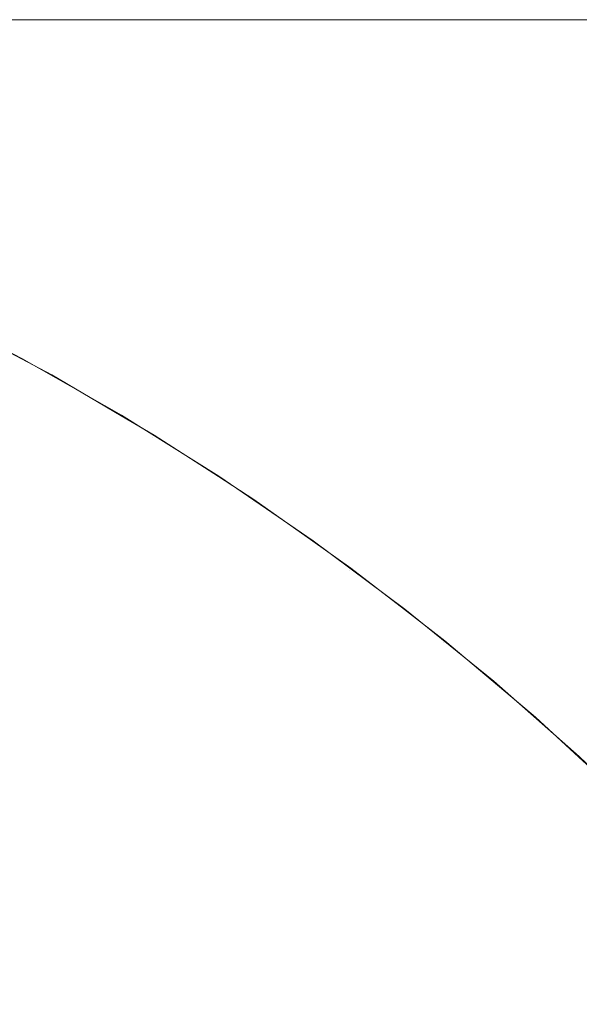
# Model space of a CAD drawing. Header units: centimetres. Extents: x -26 to 27.3, y -25.3 to -23.5.
# Tile 93 of 200: x -8.143 to -8.123, y -23.4951 to -23.4599. Entities that reach past the tile are written whole.
import ezdxf

# ---------------------------------------------------------------- set-up
doc = ezdxf.new("R2010")
doc.units = ezdxf.units.CM
doc.header["$LTSCALE"] = 2.54
doc.layers.add('Lucido design-1', color=7, linetype='Continuous')

# ---------------------------------------------------------------- blocks, each defined once
blk = doc.blocks.new('Gruppo-4-1')
at = {"color": 7, "linetype": 'Continuous', "lineweight": 9}
for points, invisible_edges in [([(27.209353, -23.459935, -349.379592), (27.209353, -23.459888, -349.382667), (-25.890647, -23.459888, -349.382667), (-25.890647, -23.459935, -349.379592)], 8), ([(-25.890647, -23.459888, -349.382667), (-8.095508, -23.459888, -349.612361), (-8.102642, -23.459888, -349.616965)], 9), ([(-25.890647, -23.459888, -349.382667), (-8.049212, -23.459888, -349.591433), (-8.057275, -23.459888, -349.594091)], 9), ([(-25.890647, -23.459888, -349.382667), (-8.024447, -23.459888, -349.585543), (-8.032783, -23.459888, -349.587156)], 9), ([(-25.890647, -23.459888, -349.382667), (9.309353, -23.459888, -349.582667), (-7.990647, -23.459888, -349.582667)], 9), ([(-25.890647, -23.459888, -349.382667), (-8.109574, -23.459888, -349.621867), (-8.116291, -23.459888, -349.62706)], 9), ([(-25.890647, -23.459888, -349.382667), (-8.088186, -23.459888, -349.608064), (-8.095508, -23.459888, -349.612361)], 9), ([(-8.102642, -23.459888, -349.616965), (-8.109574, -23.459888, -349.621867), (-25.890647, -23.459888, -349.382667)], 10), ([(-25.890647, -23.459888, -349.382667), (-8.073027, -23.459888, -349.600421), (-8.080688, -23.459888, -349.604081)], 9), ([(-8.057275, -23.459888, -349.594091), (-8.065218, -23.459888, -349.597089), (-25.890647, -23.459888, -349.382667)], 10), ([(-8.065218, -23.459888, -349.597089), (-8.073027, -23.459888, -349.600421), (-25.890647, -23.459888, -349.382667)], 10), ([(-8.032783, -23.459888, -349.587156), (-8.041043, -23.459888, -349.58912), (-25.890647, -23.459888, -349.382667)], 10), ([(-8.041043, -23.459888, -349.58912), (-8.049212, -23.459888, -349.591433), (-25.890647, -23.459888, -349.382667)], 10), ([(-25.890647, -23.459888, -349.382667), (-8.007608, -23.459888, -349.583387), (-8.016051, -23.459888, -349.584287)], 9), ([(9.309353, -23.459888, -349.582667), (-25.890647, -23.459888, -349.382667), (27.209353, -23.459888, -349.382667)], 9), ([(-7.990647, -23.459888, -349.582667), (-7.999135, -23.459888, -349.582847), (-25.890647, -23.459888, -349.382667)], 10), ([(-25.890647, -23.459888, -349.982667), (-8.135038, -23.459888, -349.644279), (-8.140781, -23.459888, -349.650532)], 9), ([(-25.890647, -23.459888, -349.982667), (-25.890647, -23.459888, -349.382667), (-8.122782, -23.459888, -349.632532), (-8.129035, -23.459888, -349.638275)], 10), ([(-8.129035, -23.459888, -349.638275), (-8.135038, -23.459888, -349.644279), (-25.890647, -23.459888, -349.982667)], 10), ([(-8.116291, -23.459888, -349.62706), (-8.122782, -23.459888, -349.632532), (-25.890647, -23.459888, -349.382667)], 10), ([(-8.080688, -23.459888, -349.604081), (-8.088186, -23.459888, -349.608064), (-25.890647, -23.459888, -349.382667)], 10), ([(-8.016051, -23.459888, -349.584287), (-8.024447, -23.459888, -349.585543), (-25.890647, -23.459888, -349.382667)], 10), ([(-8.140781, -23.459888, -349.650532), (-8.146254, -23.459888, -349.657023), (-25.890647, -23.459888, -349.982667)], 10), ([(-7.999135, -23.459888, -349.582847), (-8.007608, -23.459888, -349.583387), (-25.890647, -23.459888, -349.382667)], 10), ([(-25.890647, -23.459935, -349.379592), (-25.890647, -23.460002, -349.378306), (27.209353, -23.460002, -349.378306), (27.209353, -23.459935, -349.379592)], 10), ([(27.209353, -23.460149, -349.375446), (27.209353, -23.460002, -349.378306), (-25.890647, -23.460002, -349.378306), (-25.890647, -23.460149, -349.375446)], 10), ([(-25.890647, -23.460149, -349.375446), (-25.890647, -23.460288, -349.373953), (27.209353, -23.460288, -349.373953), (27.209353, -23.460149, -349.375446)], 10), ([(-8.151446, -23.459888, -349.66374), (-8.146254, -23.459888, -349.657023), (-8.142862, -23.459983, -349.659762), (-8.147941, -23.459983, -349.666333)], 14), ([(-8.147941, -23.459983, -349.666333), (-8.142862, -23.459983, -349.659762), (-8.139647, -23.460249, -349.662358), (-8.144619, -23.460249, -349.66879)], 15), ([(-8.146254, -23.459888, -349.657023), (-8.140781, -23.459888, -349.650532), (-8.137509, -23.459983, -349.653412), (-8.142862, -23.459983, -349.659762)], 14), ([(-8.142862, -23.459983, -349.659762), (-8.137509, -23.459983, -349.653412), (-8.134406, -23.460249, -349.656142), (-8.139647, -23.460249, -349.662358)], 15), ([(-8.140781, -23.459888, -349.650532), (-8.135038, -23.459888, -349.644279), (-8.131891, -23.459983, -349.647296), (-8.137509, -23.459983, -349.653412)], 14), ([(-8.137509, -23.459983, -349.653412), (-8.131891, -23.459983, -349.647296), (-8.128907, -23.460249, -349.650155), (-8.134406, -23.460249, -349.656142)], 15), ([(-8.135038, -23.459888, -349.644279), (-8.129035, -23.459888, -349.638275), (-8.126018, -23.459983, -349.641423), (-8.131891, -23.459983, -349.647296)], 14), ([(-8.131891, -23.459983, -349.647296), (-8.126018, -23.459983, -349.641423), (-8.123159, -23.460249, -349.644407), (-8.128907, -23.460249, -349.650155)], 15), ([(-8.129035, -23.459888, -349.638275), (-8.122782, -23.459888, -349.632532), (-8.119901, -23.459983, -349.635805), (-8.126018, -23.459983, -349.641423)], 14), ([(-8.126018, -23.459983, -349.641423), (-8.119901, -23.459983, -349.635805), (-8.117171, -23.460249, -349.638907), (-8.123159, -23.460249, -349.644407)], 15), ([(27.209353, -23.460535, -349.37131), (27.209353, -23.460288, -349.373953), (-25.890647, -23.460288, -349.373953), (-25.890647, -23.460535, -349.37131)], 10), ([(-25.890647, -23.460535, -349.37131), (-25.890647, -23.460764, -349.369617), (27.209353, -23.460764, -349.369617), (27.209353, -23.460535, -349.37131)], 10), ([(-8.149313, -23.460249, -349.675427), (-8.144619, -23.460249, -349.66879), (-8.141311, -23.460686, -349.671236), (-8.145904, -23.460686, -349.677731)], 15), ([(-8.144619, -23.460249, -349.66879), (-8.139647, -23.460249, -349.662358), (-8.136446, -23.460686, -349.664942), (-8.141311, -23.460686, -349.671236)], 15), ([(-8.139647, -23.460249, -349.662358), (-8.134406, -23.460249, -349.656142), (-8.131318, -23.460686, -349.658861), (-8.136446, -23.460686, -349.664942)], 15), ([(-8.134406, -23.460249, -349.656142), (-8.128907, -23.460249, -349.650155), (-8.125937, -23.460686, -349.653002), (-8.131318, -23.460686, -349.658861)], 15), ([(-8.128907, -23.460249, -349.650155), (-8.123159, -23.460249, -349.644407), (-8.120312, -23.460686, -349.647377), (-8.125937, -23.460686, -349.653002)], 15), ([(-8.123159, -23.460249, -349.644407), (-8.117171, -23.460249, -349.638907), (-8.114453, -23.460686, -349.641996), (-8.120312, -23.460686, -349.647377)], 15), ([(27.209353, -23.461093, -349.367189), (27.209353, -23.460764, -349.369617), (-25.890647, -23.460764, -349.369617), (-25.890647, -23.461093, -349.367189)], 10), ([(-8.150218, -23.460686, -349.684415), (-8.145904, -23.460686, -349.677731), (-8.142516, -23.461292, -349.680021), (-8.146736, -23.461292, -349.686559)], 15), ([(-8.145904, -23.460686, -349.677731), (-8.141311, -23.460686, -349.671236), (-8.138023, -23.461292, -349.673668), (-8.142516, -23.461292, -349.680021)], 15), ([(-8.141311, -23.460686, -349.671236), (-8.136446, -23.460686, -349.664942), (-8.133264, -23.461292, -349.667511), (-8.138023, -23.461292, -349.673668)], 15), ([(-8.136446, -23.460686, -349.664942), (-8.131318, -23.460686, -349.658861), (-8.128248, -23.461292, -349.661562), (-8.133264, -23.461292, -349.667511)], 15), ([(-8.131318, -23.460686, -349.658861), (-8.125937, -23.460686, -349.653002), (-8.122984, -23.461292, -349.655831), (-8.128248, -23.461292, -349.661562)], 15), ([(-8.125937, -23.460686, -349.653002), (-8.120312, -23.460686, -349.647377), (-8.117482, -23.461292, -349.650329), (-8.122984, -23.461292, -349.655831)], 15), ([(-25.890647, -23.461093, -349.367189), (-25.890647, -23.461428, -349.365306), (27.209353, -23.461428, -349.365306), (27.209353, -23.461093, -349.367189)], 10), ([(27.209353, -23.461823, -349.363092), (27.209353, -23.461428, -349.365306), (-25.890647, -23.461428, -349.365306), (-25.890647, -23.461823, -349.363092)], 10), ([(-8.146736, -23.461292, -349.686559), (-8.142516, -23.461292, -349.680021), (-8.139155, -23.462065, -349.682293), (-8.143281, -23.462065, -349.688686)], 15), ([(-8.142516, -23.461292, -349.680021), (-8.138023, -23.461292, -349.673668), (-8.134761, -23.462065, -349.676081), (-8.139155, -23.462065, -349.682293)], 15), ([(-8.138023, -23.461292, -349.673668), (-8.133264, -23.461292, -349.667511), (-8.130107, -23.462065, -349.67006), (-8.134761, -23.462065, -349.676081)], 15), ([(-8.133264, -23.461292, -349.667511), (-8.128248, -23.461292, -349.661562), (-8.125203, -23.462065, -349.664243), (-8.130107, -23.462065, -349.67006)], 15), ([(-8.128248, -23.461292, -349.661562), (-8.122984, -23.461292, -349.655831), (-8.120055, -23.462065, -349.658639), (-8.125203, -23.462065, -349.664243)], 15), ([(-25.890647, -23.461823, -349.363092), (-25.890647, -23.46228, -349.361027), (27.209353, -23.46228, -349.361027), (27.209353, -23.461823, -349.363092)], 10), ([(27.209353, -23.462723, -349.359025), (27.209353, -23.46228, -349.361027), (-25.890647, -23.46228, -349.361027), (-25.890647, -23.462723, -349.359025)], 10), ([(-8.147132, -23.462065, -349.695249), (-8.143281, -23.462065, -349.688686), (-8.139859, -23.463005, -349.690793), (-8.143624, -23.463005, -349.697209)], 15), ([(-8.143281, -23.462065, -349.688686), (-8.139155, -23.462065, -349.682293), (-8.135825, -23.463005, -349.684543), (-8.139859, -23.463005, -349.690793)], 15), ([(-8.139155, -23.462065, -349.682293), (-8.134761, -23.462065, -349.676081), (-8.13153, -23.463005, -349.67847), (-8.135825, -23.463005, -349.684543)], 15), ([(-8.134761, -23.462065, -349.676081), (-8.130107, -23.462065, -349.67006), (-8.126981, -23.463005, -349.672585), (-8.13153, -23.463005, -349.67847)], 15), ([(-8.130107, -23.462065, -349.67006), (-8.125203, -23.462065, -349.664243), (-8.122186, -23.463005, -349.666898), (-8.126981, -23.463005, -349.672585)], 15), ([(-8.125203, -23.462065, -349.664243), (-8.120055, -23.462065, -349.658639), (-8.117154, -23.463005, -349.661419), (-8.122186, -23.463005, -349.666898)], 15), ([(-25.890647, -23.462723, -349.359025), (-25.890647, -23.463316, -349.35679), (27.209353, -23.463316, -349.35679), (27.209353, -23.462723, -349.359025)], 10), ([(-8.147113, -23.463005, -349.703778), (-8.143624, -23.463005, -349.697209), (-8.140155, -23.464108, -349.699146), (-8.143565, -23.464108, -349.705567)], 15), ([(-8.143624, -23.463005, -349.697209), (-8.139859, -23.463005, -349.690793), (-8.136476, -23.464108, -349.692876), (-8.140155, -23.464108, -349.699146)], 15), ([(-8.139859, -23.463005, -349.690793), (-8.135825, -23.463005, -349.684543), (-8.132534, -23.464108, -349.686768), (-8.136476, -23.464108, -349.692876)], 15), ([(-8.135825, -23.463005, -349.684543), (-8.13153, -23.463005, -349.67847), (-8.128336, -23.464108, -349.680832), (-8.132534, -23.464108, -349.686768)], 15), ([(-8.13153, -23.463005, -349.67847), (-8.126981, -23.463005, -349.672585), (-8.12389, -23.464108, -349.675081), (-8.128336, -23.464108, -349.680832)], 15), ([(-8.126981, -23.463005, -349.672585), (-8.122186, -23.463005, -349.666898), (-8.119204, -23.464108, -349.669523), (-8.12389, -23.464108, -349.675081)], 15), ([(27.209353, -23.463793, -349.354995), (27.209353, -23.463316, -349.35679), (-25.890647, -23.463316, -349.35679), (-25.890647, -23.463793, -349.354995)], 10), ([(-25.890647, -23.463793, -349.354995), (-25.890647, -23.464536, -349.352602), (27.209353, -23.464536, -349.352602), (27.209353, -23.463793, -349.354995)], 10), ([(-8.1467, -23.464108, -349.712126), (-8.143565, -23.464108, -349.705567), (-8.140065, -23.465374, -349.707332), (-8.143127, -23.465374, -349.713741)], 15), ([(-8.143565, -23.464108, -349.705567), (-8.140155, -23.464108, -349.699146), (-8.136733, -23.465374, -349.701058), (-8.140065, -23.465374, -349.707332)], 15), ([(-8.140155, -23.464108, -349.699146), (-8.136476, -23.464108, -349.692876), (-8.133137, -23.465374, -349.694932), (-8.136733, -23.465374, -349.701058)], 15), ([(-8.136476, -23.464108, -349.692876), (-8.132534, -23.464108, -349.686768), (-8.129286, -23.465374, -349.688963), (-8.133137, -23.465374, -349.694932)], 15), ([(-8.132534, -23.464108, -349.686768), (-8.128336, -23.464108, -349.680832), (-8.125184, -23.465374, -349.683164), (-8.129286, -23.465374, -349.688963)], 15), ([(-8.128336, -23.464108, -349.680832), (-8.12389, -23.464108, -349.675081), (-8.120839, -23.465374, -349.677544), (-8.125184, -23.465374, -349.683164)], 15), ([(-8.12389, -23.464108, -349.675081), (-8.119204, -23.464108, -349.669523), (-8.116261, -23.465374, -349.672113), (-8.120839, -23.465374, -349.677544)], 15), ([(27.209353, -23.465031, -349.35101), (27.209353, -23.464536, -349.352602), (-25.890647, -23.464536, -349.352602), (-25.890647, -23.465031, -349.35101)], 10), ([(-25.890647, -23.465031, -349.35101), (-25.890647, -23.465938, -349.348471), (27.209353, -23.465938, -349.348471), (27.209353, -23.465031, -349.35101)], 10), ([(-8.148423, -23.465374, -349.726921), (-8.145915, -23.465374, -349.720275), (-8.142332, -23.466798, -349.721715), (-8.144782, -23.466798, -349.728207)], 15), ([(-8.145915, -23.465374, -349.720275), (-8.143127, -23.465374, -349.713741), (-8.139608, -23.466798, -349.715332), (-8.142332, -23.466798, -349.721715)], 15), ([(-8.143127, -23.465374, -349.713741), (-8.140065, -23.465374, -349.707332), (-8.136616, -23.466798, -349.709071), (-8.139608, -23.466798, -349.715332)], 15), ([(-8.140065, -23.465374, -349.707332), (-8.136733, -23.465374, -349.701058), (-8.133361, -23.466798, -349.702942), (-8.136616, -23.466798, -349.709071)], 15), ([(-8.136733, -23.465374, -349.701058), (-8.133137, -23.465374, -349.694932), (-8.129849, -23.466798, -349.696957), (-8.133361, -23.466798, -349.702942)], 15), ([(-8.133137, -23.465374, -349.694932), (-8.129286, -23.465374, -349.688963), (-8.126086, -23.466798, -349.691126), (-8.129849, -23.466798, -349.696957)], 15), ([(-8.129286, -23.465374, -349.688963), (-8.125184, -23.465374, -349.683164), (-8.122079, -23.466798, -349.68546), (-8.126086, -23.466798, -349.691126)], 15), ([(-8.125184, -23.465374, -349.683164), (-8.120839, -23.465374, -349.677544), (-8.117835, -23.466798, -349.67997), (-8.122079, -23.466798, -349.68546)], 15), ([(27.209353, -23.466436, -349.347077), (27.209353, -23.465938, -349.348471), (-25.890647, -23.465938, -349.348471), (-25.890647, -23.466436, -349.347077)], 10), ([(-25.890647, -23.466436, -349.347077), (-25.890647, -23.467517, -349.344405), (27.209353, -23.467517, -349.344405), (27.209353, -23.466436, -349.347077)], 10), ([(-8.146954, -23.466798, -349.734798), (-8.144782, -23.466798, -349.728207), (-8.141202, -23.468378, -349.729472), (-8.143324, -23.468378, -349.73591)], 15), ([(-8.144782, -23.466798, -349.728207), (-8.142332, -23.466798, -349.721715), (-8.138809, -23.468378, -349.72313), (-8.141202, -23.468378, -349.729472)], 15), ([(-8.142332, -23.466798, -349.721715), (-8.139608, -23.466798, -349.715332), (-8.136149, -23.468378, -349.716896), (-8.138809, -23.468378, -349.72313)], 15), ([(-8.139608, -23.466798, -349.715332), (-8.136616, -23.466798, -349.709071), (-8.133226, -23.468378, -349.71078), (-8.136149, -23.468378, -349.716896)], 15), ([(-8.136616, -23.466798, -349.709071), (-8.133361, -23.466798, -349.702942), (-8.130047, -23.468378, -349.704793), (-8.133226, -23.468378, -349.71078)], 15), ([(-8.133361, -23.466798, -349.702942), (-8.129849, -23.466798, -349.696957), (-8.126616, -23.468378, -349.698947), (-8.130047, -23.468378, -349.704793)], 15), ([(-8.129849, -23.466798, -349.696957), (-8.126086, -23.466798, -349.691126), (-8.12294, -23.468378, -349.693252), (-8.126616, -23.468378, -349.698947)], 15), ([(-8.126086, -23.466798, -349.691126), (-8.122079, -23.466798, -349.68546), (-8.119026, -23.468378, -349.687718), (-8.12294, -23.468378, -349.693252)], 15), ([(27.209353, -23.468005, -349.343202), (27.209353, -23.467517, -349.344405), (-25.890647, -23.467517, -349.344405), (-25.890647, -23.468005, -349.343202)], 10), ([(-25.890647, -23.468005, -349.343202), (-25.890647, -23.469273, -349.340412), (27.209353, -23.469273, -349.340412), (27.209353, -23.468005, -349.343202)], 10), ([(-8.146739, -23.468378, -349.749026), (-8.145171, -23.468378, -349.742432), (-8.141566, -23.470112, -349.74337), (-8.143098, -23.470112, -349.749811)], 15), ([(-8.145171, -23.468378, -349.742432), (-8.143324, -23.468378, -349.73591), (-8.139762, -23.470112, -349.737001), (-8.141566, -23.470112, -349.74337)], 15), ([(-8.143324, -23.468378, -349.73591), (-8.141202, -23.468378, -349.729472), (-8.13769, -23.470112, -349.730713), (-8.139762, -23.470112, -349.737001)], 15), ([(-8.141202, -23.468378, -349.729472), (-8.138809, -23.468378, -349.72313), (-8.135352, -23.470112, -349.724519), (-8.13769, -23.470112, -349.730713)], 15), ([(-8.138809, -23.468378, -349.72313), (-8.136149, -23.468378, -349.716896), (-8.132754, -23.470112, -349.71843), (-8.135352, -23.470112, -349.724519)], 15), ([(-8.136149, -23.468378, -349.716896), (-8.133226, -23.468378, -349.71078), (-8.1299, -23.470112, -349.712457), (-8.132754, -23.470112, -349.71843)], 15), ([(-8.133226, -23.468378, -349.71078), (-8.130047, -23.468378, -349.704793), (-8.126794, -23.470112, -349.70661), (-8.1299, -23.470112, -349.712457)], 15), ([(-8.130047, -23.468378, -349.704793), (-8.126616, -23.468378, -349.698947), (-8.123444, -23.470112, -349.7009), (-8.126794, -23.470112, -349.70661)], 15), ([(-8.126616, -23.468378, -349.698947), (-8.12294, -23.468378, -349.693252), (-8.119854, -23.470112, -349.695338), (-8.123444, -23.470112, -349.7009)], 15), ([(27.209353, -23.469736, -349.339392), (27.209353, -23.469273, -349.340412), (-25.890647, -23.469273, -349.340412), (-25.890647, -23.469736, -349.339392)], 10), ([(-25.890647, -23.469736, -349.339392), (-25.890647, -23.471201, -349.336499), (27.209353, -23.471201, -349.336499), (27.209353, -23.469736, -349.339392)], 10), ([(-8.145627, -23.470595, -349.982667), (-8.146598, -23.470112, -349.782667), (-8.14295, -23.471996, -349.782667)], 9), ([(-8.146598, -23.470112, -349.782667), (-8.146457, -23.470112, -349.776048), (-8.142813, -23.471996, -349.776203), (-8.14295, -23.471996, -349.782667)], 7), ([(-8.146457, -23.470112, -349.776048), (-8.146036, -23.470112, -349.769441), (-8.142402, -23.471996, -349.76975), (-8.142813, -23.471996, -349.776203)], 15), ([(-8.146036, -23.470112, -349.769441), (-8.145335, -23.470112, -349.762858), (-8.141717, -23.471996, -349.763321), (-8.142402, -23.471996, -349.76975)], 15), ([(-8.145335, -23.470112, -349.762858), (-8.144355, -23.470112, -349.756311), (-8.140759, -23.471996, -349.756927), (-8.141717, -23.471996, -349.763321)], 15), ([(-8.144355, -23.470112, -349.756311), (-8.143098, -23.470112, -349.749811), (-8.139532, -23.471996, -349.75058), (-8.140759, -23.471996, -349.756927)], 15), ([(-8.143098, -23.470112, -349.749811), (-8.141566, -23.470112, -349.74337), (-8.138036, -23.471996, -349.74429), (-8.139532, -23.471996, -349.75058)], 15), ([(-8.141566, -23.470112, -349.74337), (-8.139762, -23.470112, -349.737001), (-8.136274, -23.471996, -349.738069), (-8.138036, -23.471996, -349.74429)], 15), ([(-8.139762, -23.470112, -349.737001), (-8.13769, -23.470112, -349.730713), (-8.13425, -23.471996, -349.731928), (-8.136274, -23.471996, -349.738069)], 15), ([(-8.13769, -23.470112, -349.730713), (-8.135352, -23.470112, -349.724519), (-8.131968, -23.471996, -349.725879), (-8.13425, -23.471996, -349.731928)], 15), ([(-8.135352, -23.470112, -349.724519), (-8.132754, -23.470112, -349.71843), (-8.12943, -23.471996, -349.719933), (-8.131968, -23.471996, -349.725879)], 15), ([(-8.132754, -23.470112, -349.71843), (-8.1299, -23.470112, -349.712457), (-8.126642, -23.471996, -349.714099), (-8.12943, -23.471996, -349.719933)], 15), ([(-8.1299, -23.470112, -349.712457), (-8.126794, -23.470112, -349.70661), (-8.12361, -23.471996, -349.708389), (-8.126642, -23.471996, -349.714099)], 15), ([(-8.126794, -23.470112, -349.70661), (-8.123444, -23.470112, -349.7009), (-8.120338, -23.471996, -349.702813), (-8.12361, -23.471996, -349.708389)], 15), ([(-8.123444, -23.470112, -349.7009), (-8.119854, -23.470112, -349.695338), (-8.116832, -23.471996, -349.697381), (-8.120338, -23.471996, -349.702813)], 15), ([(-8.145669, -23.47068, -349.987027), (-8.141924, -23.47267, -349.987027), (-8.142054, -23.472902, -349.991159), (-8.145789, -23.470918, -349.991159)], 15), ([(-8.141924, -23.47267, -349.987027), (-8.145669, -23.47068, -349.987027), (-8.145627, -23.470595, -349.982667), (-8.142959, -23.472012, -349.982667)], 11), ([(-8.14295, -23.471996, -349.782667), (-8.142959, -23.472012, -349.982667), (-8.145627, -23.470595, -349.982667)], 9), ([(-8.145789, -23.470918, -349.991159), (-8.142054, -23.472902, -349.991159), (-8.142267, -23.473283, -349.995273), (-8.145986, -23.471308, -349.995273)], 15), ([(27.209353, -23.471627, -349.335655), (27.209353, -23.471201, -349.336499), (-25.890647, -23.471201, -349.336499), (-25.890647, -23.471627, -349.335655)], 10), ([(-8.145986, -23.471308, -349.995273), (-8.142267, -23.473283, -349.995273), (-8.142562, -23.473812, -349.999363), (-8.146259, -23.471849, -349.999363)], 15), ([(-25.890647, -23.471627, -349.335655), (-25.890647, -23.473297, -349.332673), (27.209353, -23.473297, -349.332673), (27.209353, -23.471627, -349.335655)], 10), ([(-8.146259, -23.471849, -349.999363), (-8.142562, -23.473812, -349.999363), (-8.142939, -23.474487, -350.00342), (-8.146607, -23.472539, -350.00342)], 15), ([(-8.141878, -23.472587, -349.982667), (-8.142959, -23.472012, -349.982667), (-8.14295, -23.471996, -349.782667)], 10), ([(-8.142959, -23.472012, -349.982667), (-8.141878, -23.472587, -349.982667), (-8.141924, -23.47267, -349.987027)], 10), ([(-8.141878, -23.472587, -349.982667), (-8.14295, -23.471996, -349.782667), (-8.139386, -23.474026, -349.782667)], 9), ([(-8.14295, -23.471996, -349.782667), (-8.142813, -23.471996, -349.776203), (-8.139252, -23.474026, -349.776354), (-8.139386, -23.474026, -349.782667)], 7), ([(-8.142813, -23.471996, -349.776203), (-8.142402, -23.471996, -349.76975), (-8.13885, -23.474026, -349.770053), (-8.139252, -23.474026, -349.776354)], 15), ([(-8.142402, -23.471996, -349.76975), (-8.141717, -23.471996, -349.763321), (-8.138181, -23.474026, -349.763774), (-8.13885, -23.474026, -349.770053)], 15), ([(-8.141717, -23.471996, -349.763321), (-8.140759, -23.471996, -349.756927), (-8.137247, -23.474026, -349.75753), (-8.138181, -23.474026, -349.763774)], 15), ([(-8.140759, -23.471996, -349.756927), (-8.139532, -23.471996, -349.75058), (-8.136048, -23.474026, -349.75133), (-8.137247, -23.474026, -349.75753)], 15), ([(-8.139532, -23.471996, -349.75058), (-8.138036, -23.471996, -349.74429), (-8.134587, -23.474026, -349.745188), (-8.136048, -23.474026, -349.75133)], 15), ([(-8.138036, -23.471996, -349.74429), (-8.136274, -23.471996, -349.738069), (-8.132866, -23.474026, -349.739112), (-8.134587, -23.474026, -349.745188)], 15), ([(-8.136274, -23.471996, -349.738069), (-8.13425, -23.471996, -349.731928), (-8.13089, -23.474026, -349.733116), (-8.132866, -23.474026, -349.739112)], 15), ([(-8.13425, -23.471996, -349.731928), (-8.131968, -23.471996, -349.725879), (-8.12866, -23.474026, -349.727208), (-8.13089, -23.474026, -349.733116)], 15), ([(-8.131968, -23.471996, -349.725879), (-8.12943, -23.471996, -349.719933), (-8.126182, -23.474026, -349.721401), (-8.12866, -23.474026, -349.727208)], 15), ([(-8.12943, -23.471996, -349.719933), (-8.126642, -23.471996, -349.714099), (-8.12346, -23.474026, -349.715704), (-8.126182, -23.474026, -349.721401)], 15), ([(-8.126642, -23.471996, -349.714099), (-8.12361, -23.471996, -349.708389), (-8.120498, -23.474026, -349.710127), (-8.12346, -23.474026, -349.715704)], 15), ([(-8.12361, -23.471996, -349.708389), (-8.120338, -23.471996, -349.702813), (-8.117303, -23.474026, -349.704682), (-8.120498, -23.474026, -349.710127)], 15), ([(-8.146607, -23.472539, -350.00342), (-8.142939, -23.474487, -350.00342), (-8.143398, -23.475308, -350.007438), (-8.14703, -23.473378, -350.007438)], 15), ([(-8.141924, -23.47267, -349.987027), (-8.138266, -23.474816, -349.987027), (-8.138406, -23.475043, -349.991159), (-8.142054, -23.472902, -349.991159)], 15), ([(-8.138266, -23.474816, -349.987027), (-8.141924, -23.47267, -349.987027), (-8.141878, -23.472587, -349.982667), (-8.139396, -23.474043, -349.982667)], 11), ([(-8.139386, -23.474026, -349.782667), (-8.139396, -23.474043, -349.982667), (-8.141878, -23.472587, -349.982667)], 9), ([(-8.142054, -23.472902, -349.991159), (-8.138406, -23.475043, -349.991159), (-8.138635, -23.475414, -349.995273), (-8.142267, -23.473283, -349.995273)], 15), ([(27.209353, -23.473675, -349.331997), (27.209353, -23.473297, -349.332673), (-25.890647, -23.473297, -349.332673), (-25.890647, -23.473675, -349.331997)], 10), ([(-8.142267, -23.473283, -349.995273), (-8.138635, -23.475414, -349.995273), (-8.138952, -23.47593, -349.999363), (-8.142562, -23.473812, -349.999363)], 15), ([(-25.890647, -23.473675, -349.331997), (-25.890647, -23.475558, -349.328942), (27.209353, -23.475558, -349.328942), (27.209353, -23.473675, -349.331997)], 10), ([(-8.142562, -23.473812, -349.999363), (-8.138952, -23.47593, -349.999363), (-8.139358, -23.476589, -350.00342), (-8.142939, -23.474487, -350.00342)], 15), ([(-8.138216, -23.474735, -349.982667), (-8.139396, -23.474043, -349.982667), (-8.139386, -23.474026, -349.782667)], 10), ([(-8.139396, -23.474043, -349.982667), (-8.138216, -23.474735, -349.982667), (-8.138266, -23.474816, -349.987027)], 10), ([(-8.138216, -23.474735, -349.982667), (-8.139386, -23.474026, -349.782667), (-8.135911, -23.476198, -349.782667)], 9), ([(-8.139386, -23.474026, -349.782667), (-8.139252, -23.474026, -349.776354), (-8.13578, -23.476198, -349.776501), (-8.135911, -23.476198, -349.782667)], 7), ([(-8.139252, -23.474026, -349.776354), (-8.13885, -23.474026, -349.770053), (-8.135388, -23.476198, -349.770347), (-8.13578, -23.476198, -349.776501)], 15), ([(-8.13885, -23.474026, -349.770053), (-8.138181, -23.474026, -349.763774), (-8.134734, -23.476198, -349.764216), (-8.135388, -23.476198, -349.770347)], 15), ([(-8.138181, -23.474026, -349.763774), (-8.137247, -23.474026, -349.75753), (-8.133822, -23.476198, -349.758117), (-8.134734, -23.476198, -349.764216)], 15), ([(-8.137247, -23.474026, -349.75753), (-8.136048, -23.474026, -349.75133), (-8.132651, -23.476198, -349.752063), (-8.133822, -23.476198, -349.758117)], 15), ([(-8.136048, -23.474026, -349.75133), (-8.134587, -23.474026, -349.745188), (-8.131224, -23.476198, -349.746063), (-8.132651, -23.476198, -349.752063)], 15), ([(-8.134587, -23.474026, -349.745188), (-8.132866, -23.474026, -349.739112), (-8.129544, -23.476198, -349.74013), (-8.131224, -23.476198, -349.746063)], 15), ([(-8.132866, -23.474026, -349.739112), (-8.13089, -23.474026, -349.733116), (-8.127613, -23.476198, -349.734273), (-8.129544, -23.476198, -349.74013)], 15), ([(-8.13089, -23.474026, -349.733116), (-8.12866, -23.474026, -349.727208), (-8.125436, -23.476198, -349.728504), (-8.127613, -23.476198, -349.734273)], 15), ([(-8.12866, -23.474026, -349.727208), (-8.126182, -23.474026, -349.721401), (-8.123016, -23.476198, -349.722832), (-8.125436, -23.476198, -349.728504)], 15), ([(-8.126182, -23.474026, -349.721401), (-8.12346, -23.474026, -349.715704), (-8.120357, -23.476198, -349.717268), (-8.123016, -23.476198, -349.722832)], 15), ([(-8.12346, -23.474026, -349.715704), (-8.120498, -23.474026, -349.710127), (-8.117465, -23.476198, -349.711822), (-8.120357, -23.476198, -349.717268)], 15), ([(-8.142939, -23.474487, -350.00342), (-8.139358, -23.476589, -350.00342), (-8.13985, -23.477389, -350.007438), (-8.143398, -23.475308, -350.007438)], 15), ([(-8.138266, -23.474816, -349.987027), (-8.134703, -23.477116, -349.987027), (-8.134852, -23.477336, -349.991159), (-8.138406, -23.475043, -349.991159)], 15), ([(-8.134703, -23.477116, -349.987027), (-8.138266, -23.474816, -349.987027), (-8.138216, -23.474735, -349.982667), (-8.135922, -23.476216, -349.982667)], 11), ([(-8.135911, -23.476198, -349.782667), (-8.135922, -23.476216, -349.982667), (-8.138216, -23.474735, -349.982667)], 9), ([(-8.143398, -23.475308, -350.007438), (-8.13985, -23.477389, -350.007438), (-8.140429, -23.478329, -350.011411), (-8.143936, -23.476271, -350.011411)], 15), ([(-8.138406, -23.475043, -349.991159), (-8.134852, -23.477336, -349.991159), (-8.135096, -23.477698, -349.995273), (-8.138635, -23.475414, -349.995273)], 15), ([(27.209353, -23.475877, -349.328425), (27.209353, -23.475558, -349.328942), (-25.890647, -23.475558, -349.328942), (-25.890647, -23.475877, -349.328425)], 10), ([(-8.138635, -23.475414, -349.995273), (-8.135096, -23.477698, -349.995273), (-8.135436, -23.4782, -349.999363), (-8.138952, -23.47593, -349.999363)], 15), ([(-25.890647, -23.475877, -349.328425), (-25.890647, -23.47798, -349.325314), (27.209353, -23.47798, -349.325314), (27.209353, -23.475877, -349.328425)], 10), ([(-8.138952, -23.47593, -349.999363), (-8.135436, -23.4782, -349.999363), (-8.135869, -23.478841, -350.00342), (-8.139358, -23.476589, -350.00342)], 15), ([(-8.143936, -23.476271, -350.011411), (-8.140429, -23.478329, -350.011411), (-8.141092, -23.479406, -350.015332), (-8.144553, -23.477376, -350.015332)], 15), ([(-8.13465, -23.477037, -349.982667), (-8.135922, -23.476216, -349.982667), (-8.135911, -23.476198, -349.782667)], 10), ([(-8.135922, -23.476216, -349.982667), (-8.13465, -23.477037, -349.982667), (-8.134703, -23.477116, -349.987027)], 10), ([(-8.13465, -23.477037, -349.982667), (-8.135911, -23.476198, -349.782667), (-8.132531, -23.478509, -349.782667)], 9), ([(-8.135911, -23.476198, -349.782667), (-8.13578, -23.476198, -349.776501), (-8.132403, -23.478509, -349.776645), (-8.132531, -23.478509, -349.782667)], 7), ([(-8.13578, -23.476198, -349.776501), (-8.135388, -23.476198, -349.770347), (-8.13202, -23.478509, -349.770634), (-8.132403, -23.478509, -349.776645)], 15), ([(-8.135388, -23.476198, -349.770347), (-8.134734, -23.476198, -349.764216), (-8.131382, -23.478509, -349.764645), (-8.13202, -23.478509, -349.770634)], 15), ([(-8.134734, -23.476198, -349.764216), (-8.133822, -23.476198, -349.758117), (-8.13049, -23.478509, -349.758688), (-8.131382, -23.478509, -349.764645)], 15), ([(-8.133822, -23.476198, -349.758117), (-8.132651, -23.476198, -349.752063), (-8.129347, -23.478509, -349.752775), (-8.13049, -23.478509, -349.758688)], 15), ([(-8.132651, -23.476198, -349.752063), (-8.131224, -23.476198, -349.746063), (-8.127953, -23.478509, -349.746915), (-8.129347, -23.478509, -349.752775)], 15), ([(-8.131224, -23.476198, -349.746063), (-8.129544, -23.476198, -349.74013), (-8.126312, -23.478509, -349.74112), (-8.127953, -23.478509, -349.746915)], 15), ([(-8.129544, -23.476198, -349.74013), (-8.127613, -23.476198, -349.734273), (-8.124426, -23.478509, -349.735399), (-8.126312, -23.478509, -349.74112)], 15), ([(-8.127613, -23.476198, -349.734273), (-8.125436, -23.476198, -349.728504), (-8.1223, -23.478509, -349.729764), (-8.124426, -23.478509, -349.735399)], 15), ([(-8.125436, -23.476198, -349.728504), (-8.123016, -23.476198, -349.722832), (-8.119936, -23.478509, -349.724224), (-8.1223, -23.478509, -349.729764)], 15), ([(-8.123016, -23.476198, -349.722832), (-8.120357, -23.476198, -349.717268), (-8.117339, -23.478509, -349.71879), (-8.119936, -23.478509, -349.724224)], 15), ([(-8.139358, -23.476589, -350.00342), (-8.135869, -23.478841, -350.00342), (-8.136395, -23.479619, -350.007438), (-8.13985, -23.477389, -350.007438)], 15), ([(-8.13124, -23.479565, -349.987027), (-8.134703, -23.477116, -349.987027), (-8.13465, -23.477037, -349.982667), (-8.132543, -23.478527, -349.982667)], 11), ([(-8.132531, -23.478509, -349.782667), (-8.132543, -23.478527, -349.982667), (-8.13465, -23.477037, -349.982667)], 9), ([(-8.144553, -23.477376, -350.015332), (-8.141092, -23.479406, -350.015332), (-8.141839, -23.480619, -350.019194), (-8.145247, -23.478619, -350.019194)], 15), ([(-8.13985, -23.477389, -350.007438), (-8.136395, -23.479619, -350.007438), (-8.137013, -23.480534, -350.011411), (-8.140429, -23.478329, -350.011411)], 15), ([(-8.134852, -23.477336, -349.991159), (-8.131398, -23.479779, -349.991159), (-8.131658, -23.48013, -349.995273), (-8.135096, -23.477698, -349.995273)], 15), ([(-8.134703, -23.477116, -349.987027), (-8.13124, -23.479565, -349.987027), (-8.131398, -23.479779, -349.991159), (-8.134852, -23.477336, -349.991159)], 15), ([(-8.135096, -23.477698, -349.995273), (-8.131658, -23.48013, -349.995273), (-8.132018, -23.480617, -349.999363), (-8.135436, -23.4782, -349.999363)], 15), ([(27.209353, -23.478229, -349.324944), (27.209353, -23.47798, -349.325314), (-25.890647, -23.47798, -349.325314), (-25.890647, -23.478229, -349.324944)], 10), ([(-25.890647, -23.478229, -349.324944), (-25.890647, -23.480557, -349.321794), (27.209353, -23.480557, -349.321794), (27.209353, -23.478229, -349.324944)], 10), ([(-8.140429, -23.478329, -350.011411), (-8.137013, -23.480534, -350.011411), (-8.137721, -23.481582, -350.015332), (-8.141092, -23.479406, -350.015332)], 15), ([(-8.135436, -23.4782, -349.999363), (-8.132018, -23.480617, -349.999363), (-8.132478, -23.481239, -350.00342), (-8.135869, -23.478841, -350.00342)], 15), ([(-8.145247, -23.478619, -350.019194), (-8.141839, -23.480619, -350.019194), (-8.142668, -23.481965, -350.02299), (-8.146018, -23.479999, -350.02299)], 15), ([(-8.135869, -23.478841, -350.00342), (-8.132478, -23.481239, -350.00342), (-8.133037, -23.481994, -350.007438), (-8.136395, -23.479619, -350.007438)], 15), ([(-8.131184, -23.479488, -349.982667), (-8.132543, -23.478527, -349.982667), (-8.132531, -23.478509, -349.782667)], 10), ([(-8.132543, -23.478527, -349.982667), (-8.131184, -23.479488, -349.982667), (-8.13124, -23.479565, -349.987027)], 10), ([(-8.131184, -23.479488, -349.982667), (-8.132531, -23.478509, -349.782667), (-8.129251, -23.480954, -349.782667)], 9), ([(-8.132531, -23.478509, -349.782667), (-8.132403, -23.478509, -349.776645), (-8.129127, -23.480954, -349.776784), (-8.129251, -23.480954, -349.782667)], 7), ([(-8.132403, -23.478509, -349.776645), (-8.13202, -23.478509, -349.770634), (-8.128752, -23.480954, -349.770912), (-8.129127, -23.480954, -349.776784)], 15), ([(-8.13202, -23.478509, -349.770634), (-8.131382, -23.478509, -349.764645), (-8.128129, -23.480954, -349.765061), (-8.128752, -23.480954, -349.770912)], 15), ([(-8.131382, -23.478509, -349.764645), (-8.13049, -23.478509, -349.758688), (-8.127258, -23.480954, -349.759242), (-8.128129, -23.480954, -349.765061)], 15), ([(-8.13049, -23.478509, -349.758688), (-8.129347, -23.478509, -349.752775), (-8.12614, -23.480954, -349.753466), (-8.127258, -23.480954, -349.759242)], 15), ([(-8.129347, -23.478509, -349.752775), (-8.127953, -23.478509, -349.746915), (-8.124779, -23.480954, -349.747741), (-8.12614, -23.480954, -349.753466)], 15), ([(-8.127953, -23.478509, -349.746915), (-8.126312, -23.478509, -349.74112), (-8.123176, -23.480954, -349.74208), (-8.124779, -23.480954, -349.747741)], 15), ([(-8.126312, -23.478509, -349.74112), (-8.124426, -23.478509, -349.735399), (-8.121334, -23.480954, -349.736492), (-8.123176, -23.480954, -349.74208)], 15), ([(-8.124426, -23.478509, -349.735399), (-8.1223, -23.478509, -349.729764), (-8.119257, -23.480954, -349.730987), (-8.121334, -23.480954, -349.736492)], 15), ([(-8.141092, -23.479406, -350.015332), (-8.137721, -23.481582, -350.015332), (-8.138519, -23.482762, -350.019194), (-8.141839, -23.480619, -350.019194)], 15), ([(-8.127885, -23.482158, -349.987027), (-8.13124, -23.479565, -349.987027), (-8.131184, -23.479488, -349.982667), (-8.129265, -23.480971, -349.982667)], 11), ([(-8.129251, -23.480954, -349.782667), (-8.129265, -23.480971, -349.982667), (-8.131184, -23.479488, -349.982667)], 9), ([(-8.136395, -23.479619, -350.007438), (-8.133037, -23.481994, -350.007438), (-8.133693, -23.482881, -350.011411), (-8.137013, -23.480534, -350.011411)], 15), ([(-8.131398, -23.479779, -349.991159), (-8.128052, -23.482365, -349.991159), (-8.128326, -23.482705, -349.995273), (-8.131658, -23.48013, -349.995273)], 15), ([(-8.13124, -23.479565, -349.987027), (-8.127885, -23.482158, -349.987027), (-8.128052, -23.482365, -349.991159), (-8.131398, -23.479779, -349.991159)], 15), ([(-8.146018, -23.479999, -350.02299), (-8.142668, -23.481965, -350.02299), (-8.143577, -23.483441, -350.026716), (-8.146864, -23.481513, -350.026716)], 15), ([(-8.131658, -23.48013, -349.995273), (-8.128326, -23.482705, -349.995273), (-8.128707, -23.483176, -349.999363), (-8.132018, -23.480617, -349.999363)], 15), ([(27.209353, -23.480728, -349.321563), (27.209353, -23.480557, -349.321794), (-25.890647, -23.480557, -349.321794), (-25.890647, -23.480728, -349.321563)], 10), ([(-8.137013, -23.480534, -350.011411), (-8.133693, -23.482881, -350.011411), (-8.134446, -23.483899, -350.015332), (-8.137721, -23.481582, -350.015332)], 15), ([(-25.890647, -23.480728, -349.321563), (-25.890647, -23.483286, -349.31839), (27.209353, -23.483286, -349.31839), (27.209353, -23.480728, -349.321563)], 10), ([(-8.141839, -23.480619, -350.019194), (-8.138519, -23.482762, -350.019194), (-8.139404, -23.484071, -350.02299), (-8.142668, -23.481965, -350.02299)], 15), ([(-8.132018, -23.480617, -349.999363), (-8.128707, -23.483176, -349.999363), (-8.129193, -23.483778, -350.00342), (-8.132478, -23.481239, -350.00342)], 15), ([(-8.127825, -23.482084, -349.982667), (-8.129265, -23.480971, -349.982667), (-8.129251, -23.480954, -349.782667)], 10), ([(-8.127825, -23.482084, -349.982667), (-8.129251, -23.480954, -349.782667), (-8.126077, -23.483529, -349.782667)], 9), ([(-8.129251, -23.480954, -349.782667), (-8.129127, -23.480954, -349.776784), (-8.125955, -23.483529, -349.776919), (-8.126077, -23.483529, -349.782667)], 7), ([(-8.129127, -23.480954, -349.776784), (-8.128752, -23.480954, -349.770912), (-8.125589, -23.483529, -349.771181), (-8.125955, -23.483529, -349.776919)], 15), ([(-8.128752, -23.480954, -349.770912), (-8.128129, -23.480954, -349.765061), (-8.12498, -23.483529, -349.765465), (-8.125589, -23.483529, -349.771181)], 15), ([(-8.128129, -23.480954, -349.765061), (-8.127258, -23.480954, -349.759242), (-8.124129, -23.483529, -349.759779), (-8.12498, -23.483529, -349.765465)], 15), ([(-8.127258, -23.480954, -349.759242), (-8.12614, -23.480954, -349.753466), (-8.123038, -23.483529, -349.754134), (-8.124129, -23.483529, -349.759779)], 15), ([(-8.12614, -23.480954, -349.753466), (-8.124779, -23.480954, -349.747741), (-8.121707, -23.483529, -349.748541), (-8.123038, -23.483529, -349.754134)], 15), ([(-8.124779, -23.480954, -349.747741), (-8.123176, -23.480954, -349.74208), (-8.120141, -23.483529, -349.74301), (-8.121707, -23.483529, -349.748541)], 15), ([(-8.123176, -23.480954, -349.74208), (-8.121334, -23.480954, -349.736492), (-8.118341, -23.483529, -349.737549), (-8.120141, -23.483529, -349.74301)], 15), ([(-8.132478, -23.481239, -350.00342), (-8.129193, -23.483778, -350.00342), (-8.129783, -23.484509, -350.007438), (-8.133037, -23.481994, -350.007438)], 15), ([(-8.129265, -23.480971, -349.982667), (-8.127825, -23.482084, -349.982667), (-8.127885, -23.482158, -349.987027)], 10), ([(-8.137721, -23.481582, -350.015332), (-8.134446, -23.483899, -350.015332), (-8.135293, -23.485044, -350.019194), (-8.138519, -23.482762, -350.019194)], 15), ([(-8.142668, -23.481965, -350.02299), (-8.139404, -23.484071, -350.02299), (-8.140375, -23.485508, -350.026716), (-8.143577, -23.483441, -350.026716)], 15), ([(-8.133037, -23.481994, -350.007438), (-8.129783, -23.484509, -350.007438), (-8.130476, -23.485368, -350.011411), (-8.133693, -23.482881, -350.011411)], 15), ([(-8.128052, -23.482365, -349.991159), (-8.124818, -23.485092, -349.991159), (-8.125107, -23.48542, -349.995273), (-8.128326, -23.482705, -349.995273)], 15), ([(-8.127885, -23.482158, -349.987027), (-8.124642, -23.484892, -349.987027), (-8.124818, -23.485092, -349.991159), (-8.128052, -23.482365, -349.991159)], 15), ([(-8.124642, -23.484892, -349.987027), (-8.127885, -23.482158, -349.987027), (-8.127825, -23.482084, -349.982667), (-8.126092, -23.483546, -349.982667)], 11), ([(-8.126077, -23.483529, -349.782667), (-8.126092, -23.483546, -349.982667), (-8.127825, -23.482084, -349.982667)], 9), ([(-8.128326, -23.482705, -349.995273), (-8.125107, -23.48542, -349.995273), (-8.125507, -23.485874, -349.999363), (-8.128707, -23.483176, -349.999363)], 15), ([(-8.138519, -23.482762, -350.019194), (-8.135293, -23.485044, -350.019194), (-8.136232, -23.486315, -350.02299), (-8.139404, -23.484071, -350.02299)], 15), ([(-8.133693, -23.482881, -350.011411), (-8.130476, -23.485368, -350.011411), (-8.131271, -23.486352, -350.015332), (-8.134446, -23.483899, -350.015332)], 15), ([(27.209353, -23.483369, -349.318286), (27.209353, -23.483286, -349.31839), (-25.890647, -23.483286, -349.31839), (-25.890647, -23.483369, -349.318286)], 10), ([(27.209353, -23.486149, -349.31512), (27.209353, -23.483369, -349.318286), (-25.890647, -23.483369, -349.318286), (-25.890647, -23.486149, -349.31512)], 10), ([(-8.128707, -23.483176, -349.999363), (-8.125507, -23.485874, -349.999363), (-8.126018, -23.486455, -350.00342), (-8.129193, -23.483778, -350.00342)], 15), ([(-8.143577, -23.483441, -350.026716), (-8.140375, -23.485508, -350.026716), (-8.14143, -23.487069, -350.030363), (-8.144565, -23.485045, -350.030363)], 15), ([(-8.12458, -23.484821, -349.982667), (-8.126092, -23.483546, -349.982667), (-8.126077, -23.483529, -349.782667)], 10), ([(-8.126092, -23.483546, -349.982667), (-8.12458, -23.484821, -349.982667), (-8.124642, -23.484892, -349.987027)], 10), ([(-8.12458, -23.484821, -349.982667), (-8.126077, -23.483529, -349.782667), (-8.123014, -23.486228, -349.782667)], 9), ([(-8.126077, -23.483529, -349.782667), (-8.125955, -23.483529, -349.776919), (-8.122895, -23.486228, -349.777049), (-8.123014, -23.486228, -349.782667)], 7), ([(-8.125955, -23.483529, -349.776919), (-8.125589, -23.483529, -349.771181), (-8.122537, -23.486228, -349.771441), (-8.122895, -23.486228, -349.777049)], 15), ([(-8.125589, -23.483529, -349.771181), (-8.12498, -23.483529, -349.765465), (-8.121942, -23.486228, -349.765854), (-8.122537, -23.486228, -349.771441)], 15), ([(-8.12498, -23.483529, -349.765465), (-8.124129, -23.483529, -349.759779), (-8.12111, -23.486228, -349.760297), (-8.121942, -23.486228, -349.765854)], 15), ([(-8.124129, -23.483529, -349.759779), (-8.123038, -23.483529, -349.754134), (-8.120043, -23.486228, -349.75478), (-8.12111, -23.486228, -349.760297)], 15), ([(-8.123038, -23.483529, -349.754134), (-8.121707, -23.483529, -349.748541), (-8.118743, -23.486228, -349.749313), (-8.120043, -23.486228, -349.75478)], 15), ([(-8.139404, -23.484071, -350.02299), (-8.136232, -23.486315, -350.02299), (-8.137263, -23.487709, -350.026716), (-8.140375, -23.485508, -350.026716)], 15), ([(-8.134446, -23.483899, -350.015332), (-8.131271, -23.486352, -350.015332), (-8.132166, -23.487461, -350.019194), (-8.135293, -23.485044, -350.019194)], 15), ([(-8.129193, -23.483778, -350.00342), (-8.126018, -23.486455, -350.00342), (-8.126639, -23.48716, -350.007438), (-8.129783, -23.484509, -350.007438)], 15), ([(-8.129783, -23.484509, -350.007438), (-8.126639, -23.48716, -350.007438), (-8.127368, -23.487989, -350.011411), (-8.130476, -23.485368, -350.011411)], 15), ([(-8.124642, -23.484892, -349.987027), (-8.12458, -23.484821, -349.982667), (-8.123029, -23.486245, -349.982667)], 9), ([(-8.123014, -23.486228, -349.782667), (-8.123029, -23.486245, -349.982667), (-8.12458, -23.484821, -349.982667)], 9), ([(-8.144565, -23.485045, -350.030363), (-8.14143, -23.487069, -350.030363), (-8.142566, -23.48875, -350.033928), (-8.145629, -23.486774, -350.033928)], 15), ([(-8.135293, -23.485044, -350.019194), (-8.132166, -23.487461, -350.019194), (-8.133159, -23.48869, -350.02299), (-8.136232, -23.486315, -350.02299)], 15), ([(-8.124818, -23.485092, -349.991159), (-8.121703, -23.487953, -349.991159), (-8.122005, -23.488268, -349.995273), (-8.125107, -23.48542, -349.995273)], 15), ([(-8.124642, -23.484892, -349.987027), (-8.121519, -23.487761, -349.987027), (-8.121703, -23.487953, -349.991159), (-8.124818, -23.485092, -349.991159)], 15), ([(-8.123029, -23.486245, -349.982667), (-8.121453, -23.487692, -349.982667), (-8.121519, -23.487761, -349.987027), (-8.124642, -23.484892, -349.987027)], 14), ([(-8.140375, -23.485508, -350.026716), (-8.137263, -23.487709, -350.026716), (-8.138383, -23.489223, -350.030363), (-8.14143, -23.487069, -350.030363)], 15), ([(-8.130476, -23.485368, -350.011411), (-8.127368, -23.487989, -350.011411), (-8.128204, -23.488939, -350.015332), (-8.131271, -23.486352, -350.015332)], 15), ([(-8.125107, -23.48542, -349.995273), (-8.122005, -23.488268, -349.995273), (-8.122424, -23.488706, -349.999363), (-8.125507, -23.485874, -349.999363)], 15), ([(-8.125507, -23.485874, -349.999363), (-8.122424, -23.488706, -349.999363), (-8.12296, -23.489264, -350.00342), (-8.126018, -23.486455, -350.00342)], 15), ([(-25.890647, -23.486149, -349.31512), (-25.890647, -23.486161, -349.315108), (27.209353, -23.486161, -349.315108), (27.209353, -23.486149, -349.31512)], 10), ([(27.209353, -23.489063, -349.31207), (27.209353, -23.486161, -349.315108), (-25.890647, -23.486161, -349.315108), (-25.890647, -23.489063, -349.31207)], 10), ([(-8.121453, -23.487692, -349.982667), (-8.123029, -23.486245, -349.982667), (-8.123014, -23.486228, -349.782667)], 10), ([(-8.123014, -23.486228, -349.782667), (-8.120066, -23.489048, -349.782667), (-8.121453, -23.487692, -349.982667)], 10), ([(-8.136232, -23.486315, -350.02299), (-8.133159, -23.48869, -350.02299), (-8.134248, -23.490039, -350.026716), (-8.137263, -23.487709, -350.026716)], 15), ([(-8.131271, -23.486352, -350.015332), (-8.128204, -23.488939, -350.015332), (-8.129145, -23.490008, -350.019194), (-8.132166, -23.487461, -350.019194)], 15), ([(-8.126018, -23.486455, -350.00342), (-8.12296, -23.489264, -350.00342), (-8.12361, -23.489943, -350.007438), (-8.126639, -23.48716, -350.007438)], 15), ([(-8.145629, -23.486774, -350.033928), (-8.142566, -23.48875, -350.033928), (-8.143783, -23.49055, -350.037403), (-8.146768, -23.488624, -350.037403)], 15), ([(-8.14143, -23.487069, -350.030363), (-8.138383, -23.489223, -350.030363), (-8.139591, -23.490855, -350.033928), (-8.142566, -23.48875, -350.033928)], 15), ([(-8.126639, -23.48716, -350.007438), (-8.12361, -23.489943, -350.007438), (-8.124373, -23.490739, -350.011411), (-8.127368, -23.487989, -350.011411)], 15), ([(-8.132166, -23.487461, -350.019194), (-8.129145, -23.490008, -350.019194), (-8.130189, -23.491194, -350.02299), (-8.133159, -23.48869, -350.02299)], 15), ([(-8.137263, -23.487709, -350.026716), (-8.134248, -23.490039, -350.026716), (-8.135431, -23.491505, -350.030363), (-8.138383, -23.489223, -350.030363)], 15), ([(-8.127368, -23.487989, -350.011411), (-8.124373, -23.490739, -350.011411), (-8.125249, -23.491653, -350.015332), (-8.128204, -23.488939, -350.015332)], 15), ([(-8.133159, -23.48869, -350.02299), (-8.130189, -23.491194, -350.02299), (-8.131334, -23.492496, -350.026716), (-8.134248, -23.490039, -350.026716)], 15), ([(-8.142566, -23.48875, -350.033928), (-8.139591, -23.490855, -350.033928), (-8.140882, -23.492602, -350.037403), (-8.143783, -23.49055, -350.037403)], 15), ([(-8.128204, -23.488939, -350.015332), (-8.125249, -23.491653, -350.015332), (-8.126234, -23.492681, -350.019194), (-8.129145, -23.490008, -350.019194)], 15), ([(-25.890647, -23.489063, -349.31207), (-25.890647, -23.48918, -349.311958), (27.209353, -23.48918, -349.311958), (27.209353, -23.489063, -349.31207)], 10), ([(27.209353, -23.492106, -349.309144), (27.209353, -23.48918, -349.311958), (-25.890647, -23.48918, -349.311958), (-25.890647, -23.492106, -349.309144)], 10), ([(-8.138383, -23.489223, -350.030363), (-8.135431, -23.491505, -350.030363), (-8.136707, -23.493084, -350.033928), (-8.139591, -23.490855, -350.033928)], 15), ([(-8.12296, -23.489264, -350.00342), (-8.120023, -23.492201, -350.00342), (-8.120702, -23.492851, -350.007438), (-8.12361, -23.489943, -350.007438)], 15), ([(-8.134248, -23.490039, -350.026716), (-8.131334, -23.492496, -350.026716), (-8.132579, -23.49391, -350.030363), (-8.135431, -23.491505, -350.030363)], 15), ([(-8.129145, -23.490008, -350.019194), (-8.126234, -23.492681, -350.019194), (-8.127328, -23.493822, -350.02299), (-8.130189, -23.491194, -350.02299)], 15), ([(-8.12361, -23.489943, -350.007438), (-8.120702, -23.492851, -350.007438), (-8.121498, -23.493614, -350.011411), (-8.124373, -23.490739, -350.011411)], 15), ([(-8.143783, -23.49055, -350.037403), (-8.140882, -23.492602, -350.037403), (-8.142256, -23.49446, -350.040783), (-8.145077, -23.492465, -350.040783)], 15), ([(-8.124373, -23.490739, -350.011411), (-8.121498, -23.493614, -350.011411), (-8.122412, -23.49449, -350.015332), (-8.125249, -23.491653, -350.015332)], 15), ([(-8.139591, -23.490855, -350.033928), (-8.136707, -23.493084, -350.033928), (-8.138071, -23.494774, -350.037403), (-8.140882, -23.492602, -350.037403)], 15), ([(-8.135431, -23.491505, -350.030363), (-8.132579, -23.49391, -350.030363), (-8.13392, -23.495434, -350.033928), (-8.136707, -23.493084, -350.033928)], 15), ([(-8.130189, -23.491194, -350.02299), (-8.127328, -23.493822, -350.02299), (-8.128528, -23.495074, -350.026716), (-8.131334, -23.492496, -350.026716)], 15), ([(-8.125249, -23.491653, -350.015332), (-8.122412, -23.49449, -350.015332), (-8.12344, -23.495475, -350.019194), (-8.126234, -23.492681, -350.019194)], 15), ([(-25.890647, -23.492106, -349.309144), (-25.890647, -23.492333, -349.308943), (27.209353, -23.492333, -349.308943), (27.209353, -23.492106, -349.309144)], 10), ([(27.209353, -23.495274, -349.306345), (27.209353, -23.492333, -349.308943), (-25.890647, -23.492333, -349.308943), (-25.890647, -23.495274, -349.306345)], 10), ([(-8.145077, -23.492465, -350.040783), (-8.142256, -23.49446, -350.040783), (-8.14371, -23.496425, -350.044062), (-8.146446, -23.49449, -350.044062)], 15), ([(-8.131334, -23.492496, -350.026716), (-8.128528, -23.495074, -350.026716), (-8.129831, -23.496434, -350.030363), (-8.132579, -23.49391, -350.030363)], 15), ([(-8.140882, -23.492602, -350.037403), (-8.138071, -23.494774, -350.037403), (-8.139523, -23.496572, -350.040783), (-8.142256, -23.49446, -350.040783)], 15), ([(-8.126234, -23.492681, -350.019194), (-8.12344, -23.495475, -350.019194), (-8.124581, -23.496569, -350.02299), (-8.127328, -23.493822, -350.02299)], 15), ([(-8.136707, -23.493084, -350.033928), (-8.13392, -23.495434, -350.033928), (-8.135355, -23.497064, -350.037403), (-8.138071, -23.494774, -350.037403)], 15), ([(-8.132579, -23.49391, -350.030363), (-8.129831, -23.496434, -350.030363), (-8.131236, -23.497899, -350.033928), (-8.13392, -23.495434, -350.033928)], 15), ([(-8.127328, -23.493822, -350.02299), (-8.124581, -23.496569, -350.02299), (-8.125833, -23.497769, -350.026716), (-8.128528, -23.495074, -350.026716)], 15), ([(-8.142256, -23.49446, -350.040783), (-8.139523, -23.496572, -350.040783), (-8.141059, -23.498474, -350.044062), (-8.14371, -23.496425, -350.044062)], 15), ([(-8.122412, -23.49449, -350.015332), (-8.119698, -23.497445, -350.015332), (-8.120767, -23.498386, -350.019194), (-8.12344, -23.495475, -350.019194)], 15), ([(-8.138071, -23.494774, -350.037403), (-8.135355, -23.497064, -350.037403), (-8.136882, -23.498799, -350.040783), (-8.139523, -23.496572, -350.040783)], 15), ([(-8.128528, -23.495074, -350.026716), (-8.125833, -23.497769, -350.026716), (-8.127193, -23.499072, -350.030363), (-8.129831, -23.496434, -350.030363)], 15)]:
    blk.add_3dface(points, dxfattribs=dict(at, invisible_edges=invisible_edges))

msp = doc.modelspace()

# ---------------------------------------------------------------- block references
at = {"layer": 'Lucido design-1', "color": 7}
msp.add_blockref('Gruppo-4-1', (0, 0), dxfattribs=at)

doc.saveas('drawing.dxf')
